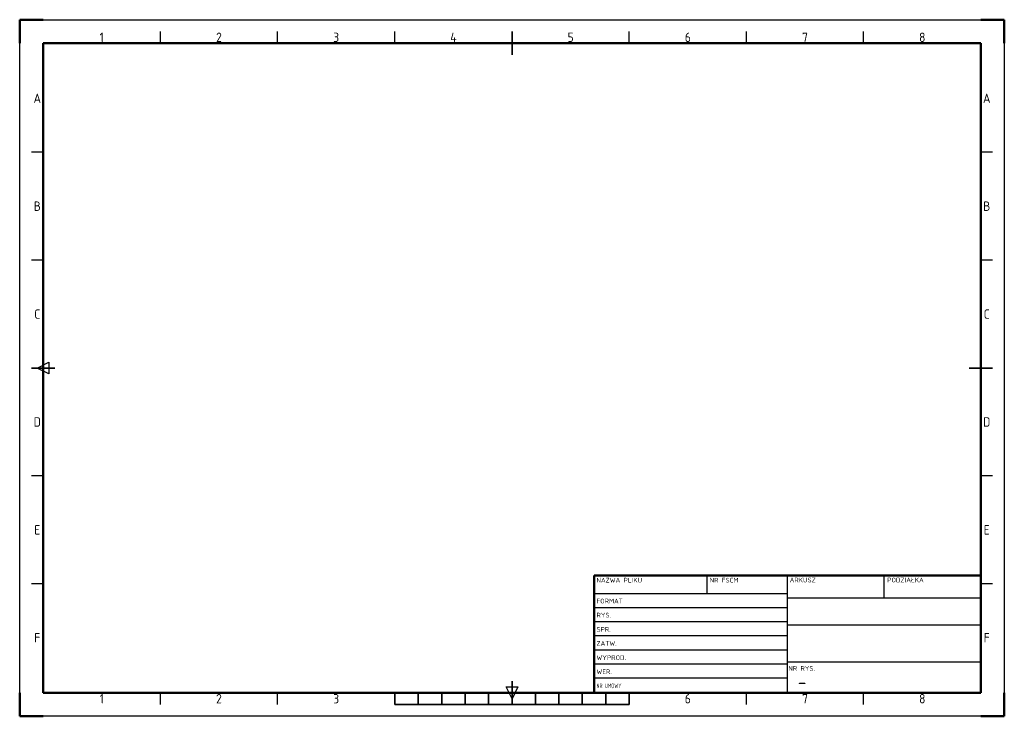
# Paper-space layout 'Układ1' of a CAD drawing. Extents: x -20 to 400, y -8 to 290.
import ezdxf
from ezdxf.enums import TextEntityAlignment as Align

# ---------------------------------------------------------------- set-up
doc = ezdxf.new("R2010")
doc.units = 0
doc.linetypes.add('Ciągła', pattern=[0])
doc.layers.get('0').update_dxf_attribs({"linetype": 'Ciągła'})
doc.layers.add('AM_0', color=7, linetype='Ciągła', lineweight=50)
doc.layers.add('AM_BOR', color=7, linetype='Ciągła', lineweight=50)
doc.styles.add('ACISOTS', font='geniso.shx')

# ---------------------------------------------------------------- blocks, each defined once
blk = doc.blocks.new('ISO_A3')
for p, q in [((410, 287), (10, 287)), ((10, 287), (10, 10)), ((410, 10), (410, 287)), ((10, 10), (410, 10))]:
    blk.add_line(p, q)
at = {"layer": 'AM_BOR'}
for p, q in [((10, 297), (0, 297)), ((0, 297), (0, 287)), ((420, 297), (410, 297)), ((420, 287), (420, 297)), ((0, 0), (0, 10)), ((420, 0), (420, 10)), ((0, 0), (10, 0)), ((420, 0), (410, 0))]:
    blk.add_line(p, q, dxfattribs=at)
at = {"layer": 'AM_BOR', "color": 12, "lineweight": 25}
for p, q in [((0, 297), (420, 297)), ((0, 0), (0, 297)), ((420, 297), (420, 0)), ((60, 287), (60, 292)), ((110, 287), (110, 292)), ((160, 287), (160, 292)), ((260, 287), (260, 292)), ((310, 287), (310, 292)), ((360, 287), (360, 292)), ((10, 240.5), (5, 240.5)), ((415, 240.5), (410, 240.5)), ((10, 194.5), (5, 194.5)), ((415, 194.5), (410, 194.5)), ((7.5, 148.5), (12.5, 151)), ((12.5, 146), (7.5, 148.5)), ((12.5, 151), (12.5, 146)), ((10, 102.5), (5, 102.5)), ((415, 102.5), (410, 102.5)), ((10, 56.5), (5, 56.5)), ((415, 56.5), (410, 56.5)), ((60, 5), (60, 10)), ((110, 5), (110, 10)), ((210, 7.5), (207.5, 12.5)), ((207.5, 12.5), (212.5, 12.5)), ((212.5, 12.5), (210, 7.5)), ((310, 5), (310, 10)), ((360, 5), (360, 10)), ((420, 0), (0, 0))]:
    blk.add_line(p, q, dxfattribs=at)
at = {"layer": 'AM_BOR', "color": 140, "lineweight": 35}
for p, q in [((210, 282), (210, 292)), ((5, 148.5), (15, 148.5)), ((405, 148.5), (415, 148.5)), ((210, 5), (210, 15)), ((160, 5), (160, 10)), ((170, 5), (170, 10)), ((180, 5), (180, 10)), ((190, 5), (190, 10)), ((200, 5), (200, 10)), ((220, 5), (220, 10)), ((230, 5), (230, 10)), ((240, 5), (240, 10)), ((250, 5), (250, 10)), ((260, 5), (260, 10)), ((160, 5), (260, 5))]:
    blk.add_line(p, q, dxfattribs=at)
at = {"layer": 'AM_BOR', "color": 12, "lineweight": 25, "style": 'ACISOTS'}
for s, p in [('1', (35, 289.5)), ('2', (85, 289.5)), ('3', (135, 289.5)), ('4', (185, 289.5)), ('5', (235, 289.5)), ('6', (285, 289.5)), ('7', (335, 289.5)), ('8', (385, 289.5)), ('A', (7.5, 263.5)), ('A', (412.5, 263.5)), ('B', (7.5, 217.5)), ('B', (412.5, 217.5)), ('C', (7.5, 171.5)), ('C', (412.5, 171.5)), ('D', (7.5, 125.5)), ('D', (412.5, 125.5)), ('E', (7.5, 79.5)), ('E', (412.5, 79.5)), ('F', (7.5, 33.5)), ('F', (412.5, 33.5)), ('1', (35, 7.5)), ('2', (85, 7.5)), ('3', (135, 7.5)), ('6', (285, 7.5)), ('7', (335, 7.5)), ('8', (385, 7.5))]:
    blk.add_text(s, height=4, dxfattribs=at).set_placement(p, align=Align.MIDDLE)
blk = doc.blocks.new('ISO_TITLEA')
for p, q in [((0, 50), (-165, 50)), ((-165, 0), (-165, 50)), ((0, 0), (0, 50)), ((0, 0), (-165, 0))]:
    blk.add_line(p, q)
at = {"layer": 'AM_BOR', "color": 12, "lineweight": 25}
for p, q in [((-116.86, 50), (-116.86, 42.38)), ((-82.5, 0), (-82.5, 50)), ((-41.25, 40.35), (-41.25, 50)), ((-165, 42.38), (-82.5, 42.38)), ((0, 40.35), (-82.5, 40.35)), ((-165, 36.38), (-82.5, 36.38)), ((-165, 30.38), (-82.5, 30.38)), ((-82.5, 29.01), (0, 29.01)), ((-165, 24.38), (-82.5, 24.38)), ((-165, 18.38), (-82.5, 18.38)), ((-82.5, 13.29), (0, 13.29)), ((-165, 12.38), (-82.5, 12.38)), ((-165, 6.38), (-82.5, 6.38))]:
    blk.add_line(p, q, dxfattribs=at)
at = {"layer": 'AM_BOR', "color": 12, "lineweight": 25, "style": 'ACISOTS'}
for s, p in [('NAZWA PLIKU', (-163.97, 47.04)), ('NR FSCM', (-115.7, 47.04)), ('ARKUSZ', (-81.55, 47.11)), ('PODZIAŁKA', (-39.97, 47.11)), ('FORMAT', (-163.97, 38.14)), ('RYS.', (-163.97, 32.14)), ('SPR.', (-163.97, 26.05)), ('ZATW.', (-163.97, 20.08)), ('WYPROD.', (-163.97, 13.99)), ('WER.', (-163.97, 7.99)), ('NR RYS.', (-82.12, 9.41))]:
    blk.add_text(s, height=2, dxfattribs=at).set_placement(p)
at = {"layer": 'AM_BOR', "color": 12, "lineweight": 25, "style": 'ACISOTS', "width": 0.683519}
blk.add_text('NR UMOWY', height=2, dxfattribs=at).set_placement((-163.97, 1.99))
at = {"layer": 'AM_BOR', "color": 140, "lineweight": 35, "style": 'ACISOTS'}
for tag, p, height in [('GEN-TITLE-DWG{13.6}', (-161.69, 43.04), 3), ('GEN-TITLE-FSCM{8.6}', (-113.32, 43.04), 3), ('GEN-TITLE-SHEET{11.8}', (-79.67, 43.11), 3), ('GEN-TITLE-SCA{12.7}', (-38.05, 43.13), 3), ('GEN-TITLE-SIZ{22.6}', (-152.3, 38.23), 3), ('GEN-TITLE-DAT{7.1}', (-152.3, 32.23), 3), ('GEN-TITLE-NAME{14.9}', (-129.04, 32.23), 3), ('GEN-TITLE-DACT{21}', (-78.21, 33.14), 3.5), ('GEN-TITLE-CHKD{7.1}', (-152.3, 26.14), 3), ('GEN-TITLE-CHKM{14.9}', (-129.04, 26.14), 3), ('GEN-TITLE-DES1{12.3}', (-78.24, 20.94), 6), ('GEN-TITLE-APPD{7.1}', (-152.3, 20.17), 3), ('GEN-TITLE-APPM{14.9}', (-129.04, 20.17), 3), ('GEN-TITLE-ISSD{7.1}', (-152.3, 14.08), 3), ('GEN-TITLE-ISSM{14.9}', (-129.04, 14.08), 3), ('GEN-TITLE-DES2{24.5}', (-78.21, 15.44), 3), ('GEN-TITLE-REV{22.6}', (-152.3, 8.08), 3), ('GEN-TITLE-CTRN{19.4}', (-152.3, 2.08), 3.5)]:
    blk.add_attdef(tag, p, '', height=height, dxfattribs=at)
at = {"layer": 'AM_BOR', "style": 'ACISOTS'}
blk.add_attdef('GEN-TITLE-NR{12.3}', (-78.08, 1.63), '', height=6, dxfattribs=at)

psp = doc.layouts.new('Układ1')

# ---------------------------------------------------------------- block references
at = {"layer": 'AM_0', "lineweight": 0}
psp.add_blockref('ISO_A3', (-20, -7.5), dxfattribs=at)
psp.add_blockref('ISO_TITLEA', (390, 2.5), dxfattribs=at).add_auto_attribs({'GEN-TITLE-NR{12.3}': '-'})

doc.saveas('drawing.dxf')
